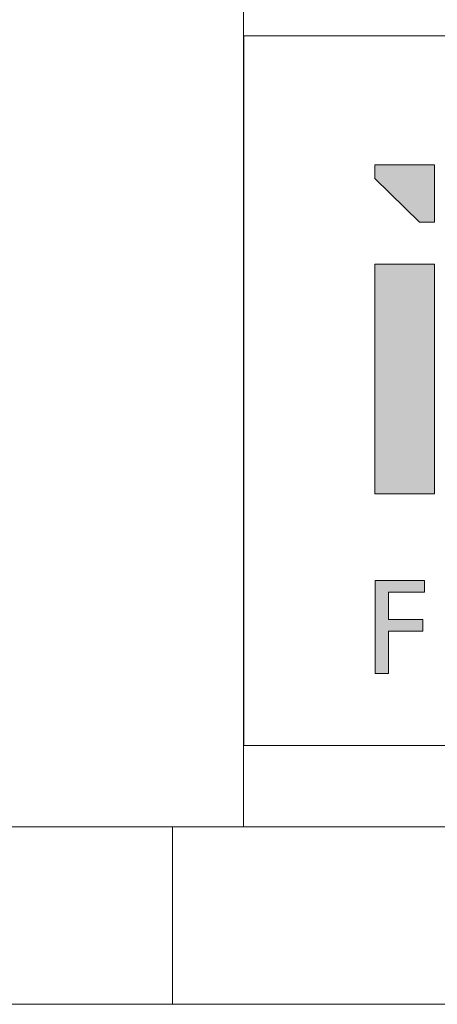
# Model space of a CAD drawing. Header units: millimetres. Extents: x 0 to 31447, y 0 to 22462.
# Tile 3 of 14: x 20965 to 21611, y 0 to 1520. Entities that reach past the tile are written whole.
import ezdxf

# ---------------------------------------------------------------- set-up
doc = ezdxf.new("R2010")
doc.units = ezdxf.units.MM
doc.header["$LTSCALE"] = 0.25

# ---------------------------------------------------------------- blocks, each defined once
blk = doc.blocks.new('cajetin')
at = {"color": 7, "linetype": 'Continuous', "lineweight": 18}
for p, q in [((853.5, 7.5), (7.5, 7.5)), ((580.5, 7.5), (580.5, 0)), ((861, 0), (0, 0))]:
    blk.add_line(p, q, dxfattribs=at)
blk = doc.blocks.new('LOGO_sombreado')
at = {"linetype": 'Continuous'}
for points in [[(5.379, 14.745), (5.379, 16.368), (3.691, 16.368), (3.691, 15.977), (4.956, 14.745)], [(5.379, 13.567), (3.691, 13.567), (3.691, 7.09), (5.379, 7.09)], [(4.078, 4.32), (5.1, 4.32), (5.1, 4.651), (3.702, 4.651), (3.702, 2.023), (4.078, 2.023), (4.078, 3.22), (5.054, 3.22), (5.054, 3.551), (4.078, 3.551)], [(4.078, 4.32), (5.1, 4.32), (5.1, 4.651), (3.702, 4.651), (3.702, 2.023), (4.078, 2.023), (4.078, 3.22), (5.054, 3.22), (5.054, 3.551), (4.078, 3.551)]]:
    blk.add_hatch(color=7, dxfattribs=at).paths.add_polyline_path(points, flags=0)
at = {"color": 7, "linetype": 'Continuous', "lineweight": 18}
for p, q in [((0, 20), (0, 0)), ((0, 20), (72.5, 20)), ((3.691, 16.368), (3.691, 15.977)), ((5.379, 16.368), (3.691, 16.368)), ((5.379, 16.368), (5.379, 14.745)), ((3.691, 15.977), (4.956, 14.745)), ((4.956, 14.745), (5.379, 14.745)), ((3.691, 7.09), (3.691, 13.567)), ((3.691, 13.567), (5.379, 13.567)), ((5.379, 13.567), (5.379, 7.09)), ((5.379, 7.09), (3.691, 7.09)), ((3.702, 2.023), (3.702, 4.651)), ((3.702, 4.651), (5.1, 4.651)), ((3.702, 2.023), (3.702, 4.651)), ((5.1, 4.651), (5.1, 4.32)), ((4.078, 4.32), (4.078, 3.551)), ((5.1, 4.32), (4.078, 4.32)), ((4.078, 3.551), (5.054, 3.551)), ((5.054, 3.551), (5.054, 3.22)), ((5.054, 3.22), (4.078, 3.22)), ((4.078, 3.22), (4.078, 2.023)), ((4.078, 2.023), (3.702, 2.023)), ((0, 0), (72.5, 0))]:
    blk.add_line(p, q, dxfattribs=at)

msp = doc.modelspace()

# ---------------------------------------------------------------- linework, layer by layer
at = {"color": 7, "linetype": 'Continuous', "lineweight": 18}
for p, q in [((21311.4, 2739.3), (21311.4, 273.9)), ((21311.4, 273.9), (31172.8, 273.9))]:
    msp.add_line(p, q, dxfattribs=at)

# ---------------------------------------------------------------- block references
at = {"xscale": 36.5234375, "yscale": 36.5234375, "zscale": 36.5234375}
msp.add_blockref('cajetin', (0, 0), dxfattribs=at)
at = {"color": 7, "linetype": 'Continuous', "xscale": 54.78515625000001, "yscale": 54.78515625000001, "zscale": 54.78515625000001}
msp.add_blockref('LOGO_sombreado', (21312, 399.8), dxfattribs=at)

doc.saveas('drawing.dxf')
